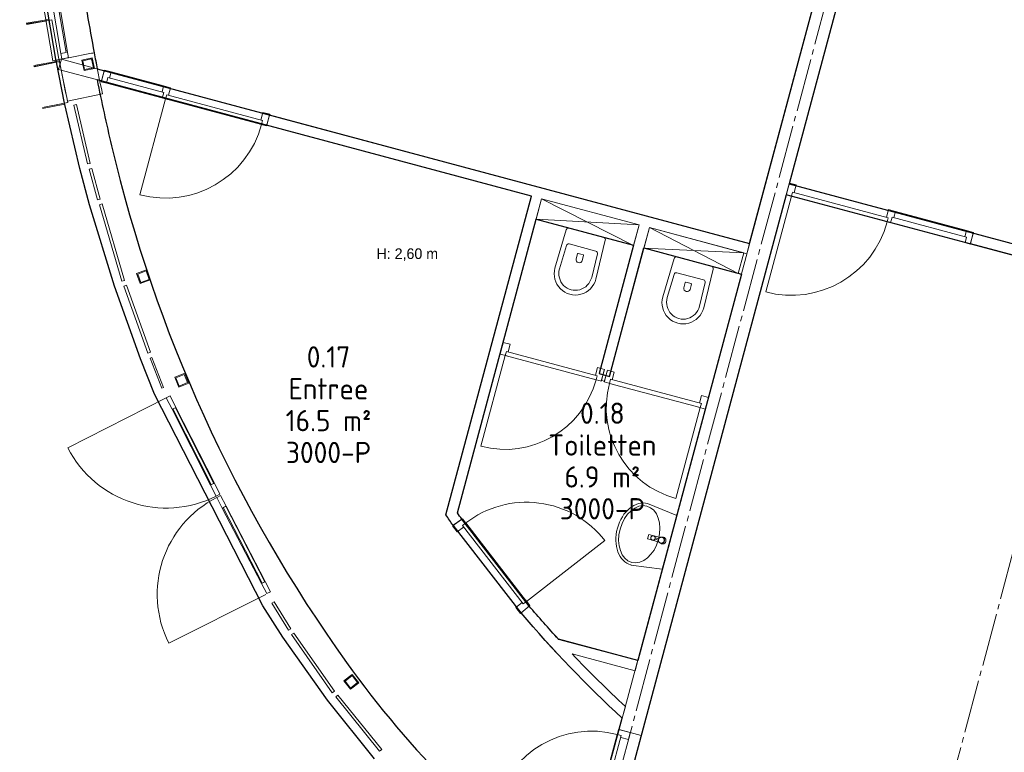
# Model space of a CAD drawing. Header units: millimetres. Extents: x -20518 to 270852, y -121463 to 37725.
# Tile 3 of 33: x 3483 to 12751, y 22 to 6924. Entities that reach past the tile are written whole.
import ezdxf
from ezdxf.enums import TextEntityAlignment as Align

# ---------------------------------------------------------------- set-up
doc = ezdxf.new("R2010")
doc.units = ezdxf.units.MM
doc.linetypes.add('B0204', pattern=[650, 500, -50, 50, -50])
for name, color, linetype in [('21 Buitenwanden', 3, 'Continuous'), ('21 Buitenwanden Ramen', 7, 'Continuous'), ('22 C Binnenwanden', 2, 'Continuous'), ('22 C Binnenwanden Deuren', 7, 'Continuous'), ('28 Draagconstructies', 5, 'Continuous'), ('74 Sanitair', 8, 'Continuous'), ('A Stramien', 8, 'Continuous'), ('Info Algemeen', 7, 'Continuous'), ('Tekst_dim Algemeen', 7, 'Continuous'), ('X-BT$1----_Ruimtegegevens', 7, 'Continuous')]:
    doc.layers.add(name, color=color, linetype=linetype)
doc.layers.add('BL$8-BVO-polylijn', color=160, linetype='Continuous', plot=False)
doc.layers.add('BL$8-GO--polylijnen', color=10, linetype='Continuous', plot=False)
for name, color, linetype, lineweight in [('X-BT$23A__RuimteElement', 7, 'Continuous', 0), ('X-BT$23F__RuimteElement', 7, 'Continuous', 0), ('X-BT$23m2_RuimteElement', 7, 'Continuous', 0), ('X-BT$23NR__Ruimtenummer', 1, 'Continuous', 0), ('X-BT$23P__Algemeen', 1, 'Continuous', 0)]:
    doc.layers.add(name, color=color, linetype=linetype, lineweight=lineweight)
doc.styles.add('GENERATED_STYLE_1', font='univcl.shx')
doc.styles.add('GENERATED_STYLE_2', font='arial.ttf')
doc.styles.add('Isocpeur', font='isocpeur.ttf')

# ---------------------------------------------------------------- blocks, each defined once
blk = doc.blocks.new('Wall_23_1', base_point=(51996.9, 7903.4))
at = {"layer": '21 Buitenwanden', "linetype": 'Continuous', "lineweight": 0, "flags": 128}
for points in [[(51927.6, 8288.1), (51957.1, 8293.4)], [(51927.6, 8288.1), (51996.9, 7903.4)], [(52026.4, 7908.7), (51957.1, 8293.4)], [(51996.9, 7903.4), (52026.4, 7908.7)]]:
    blk.add_lwpolyline(points, dxfattribs=at)
blk = doc.blocks.new('Wasbak 04 16')
at = {"layer": '74 Sanitair', "linetype": 'Continuous', "lineweight": 0}
for p, q in [((-262.2, 0), (-300.7, -294)), ((262.2, 0), (-262.2, 0)), ((300, -294), (262.2, 0)), ((-262, -0.4), (-262.2, -0.4)), ((-29.9, -78.3), (-25.7, -89.3)), ((25.7, -89.3), (29.9, -78.3)), ((262.2, -0.4), (262, -0.4)), ((-22.7, -95.1), (-22, -159.6)), ((-22, -159.6), (-22, -207.1)), ((-6, -142.1), (-6, -106.4)), ((-6, -142.1), (6, -142.1)), ((6, -142.1), (6, -106.4)), ((22, -159.6), (22.7, -95.1)), ((22, -207.1), (22, -159.6)), ((-22, -207.1), (22, -207.1))]:
    blk.add_line(p, q, dxfattribs=at)
for centre, radius in [((0, -79.5), 27.5), ((0, -160.6), 21)]:
    blk.add_circle(centre, radius, dxfattribs=at)
for centre, radius, start, end in [((0, -66.9), 32, 339.16747, 200.83253), ((0, -76.2), 27.5, 356.3287, 183.6713), ((0, -79.5), 27.5, 200.83253, 214.37486), ((0, -79.5), 27.5, 325.62514, 339.16747)]:
    blk.add_arc(centre, radius, start, end, dxfattribs=at)
blk.add_ellipse((0, -294), major_axis=(275, 0), ratio=0.680917, dxfattribs=at)
blk.add_ellipse((-0.7, -294), major_axis=(300, 0), ratio=0.713345, start_param=3.141593, end_param=6.283185, dxfattribs=at)
for p in [(-29.9, -78.3), (25.7, -89.3), (-22.7, -95.1)]:
    blk.add_point(p, dxfattribs=at)
blk = doc.blocks.new('D1c 1 zij bi h 16_3')
at = {"layer": '22 C Binnenwanden Deuren', "linetype": 'Continuous', "lineweight": 0}
for p, q in [((-846.6, 0), (-846.6, 934)), ((-896.6, 0), (-829.6, 0)), ((-896.6, 0), (-896.6, -114)), ((-846.6, 0), (87.4, 0)), ((-846.6, -40), (-846.6, 0)), ((137.4, 0), (70.4, 0)), ((87.4, 0), (87.4, -40)), ((120.4, 0), (120.4, -54)), ((829.6, 0), (137.4, 0)), ((829.6, 0), (896.6, 0)), ((846.6, 0), (846.6, -54)), ((896.6, -114), (896.6, 0)), ((-896.6, -7), (-896.6, -107)), ((87.4, -40), (-846.6, -40)), ((-829.6, -40), (-829.6, -114)), ((70.4, -40), (70.4, -114)), ((120.4, -54), (846.6, -54)), ((137.4, -54), (137.4, -114)), ((829.6, -54), (829.6, -114)), ((896.6, -7), (896.6, -107)), ((896.6, -7), (896.6, -107)), ((-896.6, -114), (-829.6, -114)), ((137.4, -114), (70.4, -114)), ((829.6, -114), (137.4, -114)), ((829.6, -114), (896.6, -114))]:
    blk.add_line(p, q, dxfattribs=at)
blk.add_arc((-846.6, 0), 934, 0, 90, dxfattribs=at)
blk = doc.blocks.new('Wall_147_1', base_point=(58884.1, 6700.6))
at = {"layer": '22 C Binnenwanden', "linetype": 'Continuous', "lineweight": 0}
for p, q in [((58871.1, 6652.3), (58897, 6748.9)), ((60603.3, 6188.2), (60629.1, 6284.8)), ((60603.3, 6188.2), (60629.1, 6284.8))]:
    blk.add_line(p, q, dxfattribs=at)
at = {"layer": '22 C Binnenwanden', "linetype": 'Continuous', "lineweight": 0, "flags": 128}
for points in [[(66612, 4681.6), (60629.1, 6284.8)], [(60603.3, 6188.2), (66586.1, 4585)], [(66586.1, 4585), (66612, 4681.6)]]:
    blk.add_lwpolyline(points, dxfattribs=at)
at = {"layer": '22 C Binnenwanden', "linetype": 'Continuous', "lineweight": 0}
blk.add_point((60603.3, 6188.2), dxfattribs=at)
at = {"layer": '22 C Binnenwanden Deuren', "linetype": 'Continuous', "lineweight": 0, "xscale": -1, "zscale": 1000, "rotation": 165.0000003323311}
blk.add_blockref('D1c 1 zij bi h 16_3', (59735.4, 6413.5), dxfattribs=at)
blk = doc.blocks.new('Wall_192_1', base_point=(58718.5, 6083))
at = {"layer": '22 C Binnenwanden', "linetype": 'Continuous', "lineweight": 0, "flags": 128}
for points in [[(58524.8, 6186.7), (55000.7, 7131)], [(54974.8, 7034.4), (56470.5, 6633.6)], [(56567.1, 6607.7), (57484.7, 6361.9)], [(57581.3, 6336), (58498.9, 6090.1)], [(58498.9, 6090.1), (58524.8, 6186.7)]]:
    blk.add_lwpolyline(points, dxfattribs=at)
blk = doc.blocks.new('D1a bi h 16_16')
at = {"layer": '22 C Binnenwanden Deuren', "linetype": 'Continuous', "lineweight": 0}
for p, q in [((-467, 0), (-467, 934)), ((-517, 0), (-522.3, -114)), ((-517, 0), (-450, 0)), ((-467, 0), (467, 0)), ((-467, -40), (-467, 0)), ((450, 0), (517, 0)), ((467, 0), (467, -40)), ((522.3, -114), (517, 0)), ((-517.3, -7), (-521.9, -106.9)), ((467, -40), (-467, -40)), ((-450, -40), (-450, -114)), ((450, -40), (450, -114)), ((517.3, -7), (521.9, -106.9)), ((-521.9, -106.9), (-522.3, -114)), ((-522.3, -114), (-450, -114)), ((450, -114), (522.3, -114)), ((521.9, -106.9), (522.3, -114))]:
    blk.add_line(p, q, dxfattribs=at)
blk.add_arc((-467, 0), 934, 0, 90, dxfattribs=at)
blk = doc.blocks.new('Wall_193_1', base_point=(55682.7, 3693.6))
at = {"layer": '22 C Binnenwanden', "linetype": 'Continuous', "lineweight": 0}
for p, q in [((55728.2, 3527.6), (55734, 3531.7)), ((55734, 3531.7), (55728.2, 3527.6)), ((55815.8, 3589.2), (55734, 3531.7)), ((56367.9, 2701.8), (56373.3, 2706.5)), ((56373.3, 2706.5), (56367.9, 2701.8)), ((56449.5, 2771.3), (56373.3, 2706.5))]:
    blk.add_line(p, q, dxfattribs=at)
at = {"layer": '22 C Binnenwanden', "linetype": 'Continuous', "lineweight": 0, "flags": 128}
blk.add_lwpolyline([(57355.7, 1824.4), (57326.5, 1715.2)], dxfattribs=at)
at = {"layer": '22 C Binnenwanden', "linetype": 'Continuous', "lineweight": 0}
for radius, start, end in [(11343.2, 214.52229, 215.12731), (11243.2, 214.75693, 215.12731), (11343.2, 220.40177, 227.35227), (11243.2, 220.40177, 222.53527), (11243.2, 223.49593, 227.08501)]:
    blk.add_arc((65011.3, 10058.5), radius, start, end, dxfattribs=at)
at = {"layer": '22 C Binnenwanden Deuren', "linetype": 'Continuous', "lineweight": 0, "xscale": -1, "zscale": 1000, "rotation": 307.7645419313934}
blk.add_blockref('D1a bi h 16_16', (56138.2, 3184.5), dxfattribs=at)
blk = doc.blocks.new('D1d blicht 1 zij bi h 16')
at = {"layer": '22 C Binnenwanden Deuren', "linetype": 'Continuous', "lineweight": 0}
for p, q in [((178.3, 0), (178.3, 934)), ((-805.7, 0), (-738.7, 0)), ((-805.7, 0), (-805.7, -114)), ((178.3, 0), (-755.7, 0)), ((-755.7, 0), (-755.7, -40)), ((228.3, 0), (161.3, 0)), ((178.3, -40), (178.3, 0)), ((211.3, 0), (211.3, -54)), ((738.7, 0), (228.3, 0)), ((738.7, 0), (805.7, 0)), ((755.7, 0), (755.7, -54)), ((805.7, -114), (805.7, 0)), ((-805.7, -7), (-805.7, -107)), ((-755.7, -40), (178.3, -40)), ((-738.7, -40), (-738.7, -114)), ((161.3, -40), (161.3, -114)), ((211.3, -54), (755.7, -54)), ((228.3, -54), (228.3, -114)), ((738.7, -54), (738.7, -114)), ((805.7, -7), (805.7, -107)), ((805.7, -7), (805.7, -107)), ((-805.7, -114), (-738.7, -114)), ((228.3, -114), (161.3, -114)), ((738.7, -114), (228.3, -114)), ((738.7, -114), (805.7, -114))]:
    blk.add_line(p, q, dxfattribs=at)
blk.add_arc((178.3, 0), 934, 90, 180, dxfattribs=at)
blk = doc.blocks.new('Wall_194_1', base_point=(54987.7, 7082.7))
at = {"layer": '22 C Binnenwanden', "linetype": 'Continuous', "lineweight": 0}
for p, q in [((52423.5, 7717.5), (52449.4, 7814.1)), ((52423.5, 7717.5), (52449.4, 7814.1)), ((53980.1, 7300.7), (54006, 7397.3))]:
    blk.add_line(p, q, dxfattribs=at)
at = {"layer": '22 C Binnenwanden', "linetype": 'Continuous', "lineweight": 0, "flags": 128}
for points in [[(52020.4, 7825.4), (52046.2, 7922)], [(52449.4, 7814.1), (52046.2, 7922)], [(52020.4, 7825.4), (52423.5, 7717.5)], [(55000.7, 7131), (54006, 7397.3)], [(53980.1, 7300.7), (54974.8, 7034.4)]]:
    blk.add_lwpolyline(points, dxfattribs=at)
at = {"layer": '22 C Binnenwanden', "linetype": 'Continuous', "lineweight": 0}
blk.add_point((52423.5, 7717.5), dxfattribs=at)
at = {"layer": '22 C Binnenwanden Deuren', "linetype": 'Continuous', "lineweight": 0, "zscale": 1000, "rotation": 165.0108440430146}
blk.add_blockref('D1d blicht 1 zij bi h 16', (53200, 7502.3), dxfattribs=at)
blk = doc.blocks.new('D1d blicht 1 zij bi h 16_3')
at = {"layer": '22 C Binnenwanden Deuren', "linetype": 'Continuous', "lineweight": 0}
for p, q in [((178.3, 0), (178.3, 934)), ((-805.7, 0), (-738.7, 0)), ((-805.7, 0), (-805.7, -114)), ((178.3, 0), (-755.7, 0)), ((-755.7, 0), (-755.7, -40)), ((228.3, 0), (161.3, 0)), ((178.3, -40), (178.3, 0)), ((211.3, 0), (211.3, -54)), ((738.7, 0), (228.3, 0)), ((738.7, 0), (805.7, 0)), ((755.7, 0), (755.7, -54)), ((805.7, -114), (805.7, 0)), ((-805.7, -7), (-805.7, -114)), ((-755.7, -40), (178.3, -40)), ((-738.7, -40), (-738.7, -114)), ((161.3, -40), (161.3, -114)), ((211.3, -54), (755.7, -54)), ((228.3, -54), (228.3, -114)), ((738.7, -54), (738.7, -114)), ((805.7, -7), (805.7, -114)), ((-805.7, -114), (-738.7, -114)), ((228.3, -114), (161.3, -114)), ((738.7, -114), (228.3, -114)), ((738.7, -114), (805.7, -114))]:
    blk.add_line(p, q, dxfattribs=at)
blk.add_arc((178.3, 0), 934, 90, 180, dxfattribs=at)
blk = doc.blocks.new('Wall_216_1', base_point=(61614.4, 16889))
at = {"layer": '22 C Binnenwanden', "linetype": 'Continuous', "lineweight": 0}
for p, q in [((57297.7, 1607.7), (57401, 1580)), ((57401, 1580), (57504.4, 1552.3))]:
    blk.add_line(p, q, dxfattribs=at)
at = {"layer": '22 C Binnenwanden', "linetype": 'Continuous', "lineweight": 0, "flags": 128}
for points in [[(60119.1, 12136), (57297.7, 1607.7)], [(57504.4, 1552.3), (60325.8, 12080.6)]]:
    blk.add_lwpolyline(points, dxfattribs=at)
at = {"layer": '22 C Binnenwanden Deuren', "linetype": 'Continuous', "lineweight": 0, "xscale": -1, "zscale": 1000, "rotation": 74.99785788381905}
blk.add_blockref('D1d blicht 1 zij bi h 16_3', (57082.3, 831.3), dxfattribs=at)
blk = doc.blocks.new('R1b boven metaal 16_18')
at = {"layer": '21 Buitenwanden Ramen', "linetype": 'Continuous', "lineweight": 0}
for p, q in [((-382.8, 25), (-384.1, 85)), ((-384.1, 85), (384.1, 85)), ((-313, 0), (-382.3, 0)), ((-382.3, 0), (-381, -65)), ((-382.3, 0), (-382.1, -13)), ((-313, -15), (-313, 0)), ((313, 0), (-313, 0)), ((382.3, 0), (313, 0)), ((313, 0), (313, -15)), ((381, -65), (382.3, 0)), ((382.3, 0), (382.1, -13)), ((384.1, 85), (382.8, 25)), ((-382.1, -13), (-381.5, -41)), ((-381.5, -41), (-381.3, -51)), ((-381.3, -51), (-381, -65)), ((-381, -65), (-330, -65)), ((-330, -65), (-330, -15)), ((-330, -15), (-313, -15)), ((-275, -15), (-330, -15)), ((-330, -15), (-330, -65)), ((-330, -65), (-275, -65)), ((-275, -15), (275, -15)), ((-275, -65), (-275, -15)), ((-275, -40), (275, -40)), ((-275, -65), (275, -65)), ((-275, -65), (275, -65)), ((330, -15), (275, -15)), ((275, -15), (275, -65)), ((275, -65), (330, -65)), ((313, -15), (330, -15)), ((330, -15), (330, -65)), ((330, -65), (330, -15)), ((330, -65), (381, -65)), ((381.3, -51), (381, -65)), ((381.5, -41), (381.3, -51)), ((382.1, -13), (381.5, -41))]:
    blk.add_line(p, q, dxfattribs=at)
blk.add_arc((0, -18702.6), 18395.5, 88.82889, 91.17111, dxfattribs=at)
blk.add_arc((0, -18702.6), 18395.5, 88.82889, 91.17111, dxfattribs=at)
blk = doc.blocks.new('R1b boven metaal 16_19')
at = {"layer": '21 Buitenwanden Ramen', "linetype": 'Continuous', "lineweight": 0}
for p, q in [((-382.8, 25), (-384.1, 85)), ((-384.1, 85), (384.1, 85)), ((-382.3, 0), (-330, 0)), ((-381, -65), (-382.3, 0)), ((-382.3, 0), (-382.1, -13)), ((-330, 0), (-330, -50)), ((-330, 0), (330, 0)), ((330, -50), (330, 0)), ((330, 0), (382.3, 0)), ((382.3, 0), (381, -65)), ((382.3, 0), (382.1, -13)), ((384.1, 85), (382.8, 25)), ((-382.1, -13), (-381.5, -41)), ((-381.5, -41), (-381.3, -51)), ((-381.3, -51), (-381, -65)), ((-313, -65), (-381, -65)), ((-330, -50), (-313, -50)), ((-330, -50), (330, -50)), ((-330, -50), (330, -50)), ((-313, -50), (-313, -65)), ((313, -65), (-313, -65)), ((313, -65), (313, -50)), ((313, -50), (330, -50)), ((381, -65), (313, -65)), ((381.3, -51), (381, -65)), ((381.5, -41), (381.3, -51)), ((382.1, -13), (381.5, -41))]:
    blk.add_line(p, q, dxfattribs=at)
blk.add_arc((0, -18702.6), 18395.5, 88.82889, 91.17111, dxfattribs=at)
blk.add_arc((0, -18702.6), 18395.5, 88.82889, 91.17111, dxfattribs=at)
blk = doc.blocks.new('Wall_226_1', base_point=(51734.3, 10214.4))
at = {"layer": '21 Buitenwanden', "linetype": 'Continuous', "lineweight": 0}
for p, q in [((51760.2, 9863.2), (51785.1, 9865.3)), ((51785.1, 9865.3), (51798.1, 9866.3)), ((51798.1, 9866.3), (51826, 9868.7)), ((51826, 9868.7), (51835.9, 9869.5)), ((51835.9, 9869.5), (51849.9, 9870.7)), ((51849.9, 9870.7), (52070.1, 9889)), ((52070.1, 9889), (52082.6, 9890)), ((52082.6, 9890), (52095, 9891)), ((51839.3, 9101.6), (51864.1, 9104.7)), ((51864.1, 9104.7), (51877, 9106.3)), ((51877, 9106.3), (51904.8, 9109.8)), ((51904.8, 9109.8), (51914.7, 9111)), ((51914.7, 9111), (51928.6, 9112.7)), ((51928.6, 9112.7), (52147.9, 9140)), ((52147.9, 9140), (52160.3, 9141.6)), ((52160.3, 9141.6), (52172.7, 9143.1)), ((51986.4, 8688.3), (52205, 8720.6)), ((52205, 8720.6), (52217.4, 8722.5)), ((52217.4, 8722.5), (52229.7, 8724.3)), ((51897.4, 8675.1), (51922.1, 8678.8)), ((51922.1, 8678.8), (51935, 8680.7)), ((51935, 8680.7), (51962.7, 8684.8)), ((51962.7, 8684.8), (51972.5, 8686.2)), ((51972.5, 8686.2), (51986.4, 8688.3)), ((52113.3, 7936.9), (52330.4, 7978.2)), ((52330.4, 7978.2), (52342.7, 7980.5)), ((52342.7, 7980.5), (52355, 7982.8)), ((52024.9, 7920.1), (52049.4, 7924.8)), ((52049.4, 7924.8), (52062.2, 7927.2)), ((52062.2, 7927.2), (52089.7, 7932.4)), ((52089.7, 7932.4), (52099.5, 7934.3)), ((52099.5, 7934.3), (52113.3, 7936.9))]:
    blk.add_line(p, q, dxfattribs=at)
at = {"layer": '21 Buitenwanden', "linetype": 'Continuous', "lineweight": 0, "flags": 128}
blk.add_lwpolyline([(52103.7, 7528), (52432.4, 7597.8)], dxfattribs=at)
at = {"layer": '21 Buitenwanden', "linetype": 'Continuous', "lineweight": 0}
for radius, start, end in [(18731.5, 183.67918, 184.7563), (18395.5, 183.67866, 184.7563), (18731.5, 187.09852, 188.41516), (18395.5, 187.09852, 188.41516), (18395.5, 190.75738, 191.98073), (18731.5, 190.75738, 191.98073)]:
    blk.add_arc((70427.2, 11416.4), radius, start, end, dxfattribs=at)
at = {"layer": '21 Buitenwanden Ramen', "linetype": 'Continuous', "lineweight": 0, "zscale": 1000}
for name, p, rotation in [('R1b boven metaal 16_18', (51824.6, 9485), 95.927410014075), ('R1b boven metaal 16_19', (51985.7, 8301.8), 99.5862671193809)]:
    blk.add_blockref(name, p, dxfattribs=dict(at, rotation=rotation))
blk = doc.blocks.new('Wall_290_1', base_point=(57497.6, 6410.1))
at = {"layer": '22 C Binnenwanden', "linetype": 'Continuous', "lineweight": 0, "flags": 128}
for points in [[(57484.7, 6361.9), (57109.4, 4961.1)], [(57206, 4935.2), (57581.3, 6336)], [(57109.4, 4961.1), (57206, 4935.2)]]:
    blk.add_lwpolyline(points, dxfattribs=at)
blk = doc.blocks.new('D1a bi h 16_23')
at = {"layer": '22 C Binnenwanden Deuren', "linetype": 'Continuous', "lineweight": 0}
for p, q in [((-442.5, 0), (-442.5, 885)), ((-492.5, 0), (-425.5, 0)), ((-492.5, 0), (-492.5, -114)), ((-442.5, 0), (442.5, 0)), ((-442.5, -40), (-442.5, 0)), ((425.5, 0), (492.5, 0)), ((442.5, 0), (442.5, -40)), ((492.5, -114), (492.5, 0)), ((-492.5, -7), (-492.5, -107)), ((442.5, -40), (-442.5, -40)), ((-425.5, -40), (-425.5, -114)), ((425.5, -40), (425.5, -114)), ((492.5, -7), (492.5, -107)), ((492.5, -7), (492.5, -107)), ((-492.5, -114), (-425.5, -114)), ((425.5, -114), (492.5, -114))]:
    blk.add_line(p, q, dxfattribs=at)
blk.add_arc((-442.5, 0), 885, 0, 90, dxfattribs=at)
blk = doc.blocks.new('D1a bi h 16_24')
at = {"layer": '22 C Binnenwanden Deuren', "linetype": 'Continuous', "lineweight": 0}
for p, q in [((-442.5, 0), (-442.5, 885)), ((-492.5, 0), (-425.5, 0)), ((-492.5, 0), (-492.5, -114)), ((-442.5, 0), (442.5, 0)), ((-442.5, -40), (-442.5, 0)), ((425.5, 0), (492.5, 0)), ((442.5, 0), (442.5, -40)), ((492.5, -114), (492.5, 0)), ((-492.5, -7), (-492.5, -107)), ((442.5, -40), (-442.5, -40)), ((-425.5, -40), (-425.5, -114)), ((425.5, -40), (425.5, -114)), ((492.5, -7), (492.5, -107)), ((492.5, -7), (492.5, -107)), ((-492.5, -114), (-425.5, -114)), ((425.5, -114), (492.5, -114))]:
    blk.add_line(p, q, dxfattribs=at)
blk.add_arc((-442.5, 0), 885, 0, 90, dxfattribs=at)
blk = doc.blocks.new('Wall_291_1', base_point=(56231.8, 5240.7))
at = {"layer": '22 C Binnenwanden', "linetype": 'Continuous', "lineweight": 0}
for p, q in [((56178, 5151.6), (56203.9, 5248.2)), ((57129.5, 4896.7), (57155.4, 4993.3)), ((57129.5, 4896.7), (57155.4, 4993.3)), ((57158.5, 4888.9), (57184.3, 4985.5)), ((57158.5, 4888.9), (57184.3, 4985.5)), ((58109.9, 4634), (58135.8, 4730.6))]:
    blk.add_line(p, q, dxfattribs=at)
at = {"layer": '22 C Binnenwanden', "linetype": 'Continuous', "lineweight": 0, "flags": 128}
blk.add_lwpolyline([(57129.5, 4896.7), (57158.5, 4888.9)], dxfattribs=at)
at = {"layer": '22 C Binnenwanden', "linetype": 'Continuous', "lineweight": 0}
for p in [(57129.5, 4896.7), (57158.5, 4888.9)]:
    blk.add_point(p, dxfattribs=at)
at = {"layer": '22 C Binnenwanden Deuren', "linetype": 'Continuous', "lineweight": 0, "xscale": -1, "zscale": 1000, "rotation": 165.0008301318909}
blk.add_blockref('D1a bi h 16_23', (56651.9, 5017.4), dxfattribs=at)
at = {"layer": '22 C Binnenwanden Deuren', "linetype": 'Continuous', "lineweight": 0, "zscale": 1000, "rotation": 165.0008301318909}
blk.add_blockref('D1a bi h 16_24', (57632.4, 4754.7), dxfattribs=at)
blk = doc.blocks.new('Wall_292_1', base_point=(56483.4, 6681.9))
at = {"layer": '22 C Binnenwanden', "linetype": 'Continuous', "lineweight": 0, "flags": 128}
for points in [[(56470.5, 6633.6), (55665.6, 3630)], [(55774.2, 3648.8), (56567.1, 6607.7)]]:
    blk.add_lwpolyline(points, dxfattribs=at)
blk = doc.blocks.new('Wall_293_1', base_point=(56637.3, 2481.4))
at = {"layer": '22 C Binnenwanden', "linetype": 'Continuous', "lineweight": 0, "flags": 128}
for points in [[(57472.1, 2258.6), (56726.7, 2457.6)], [(56855.3, 2319.8), (57446.2, 2162)], [(57472.1, 2258.6), (57446.2, 2162)]]:
    blk.add_lwpolyline(points, dxfattribs=at)
blk = doc.blocks.new('Wall_373_1', base_point=(52076.9, 7509.5))
at = {"layer": '21 Buitenwanden', "linetype": 'Continuous', "lineweight": 0, "flags": 128}
for points in [[(52028.3, 7899.4), (51998.9, 7893.5)], [(51998.9, 7893.5), (52076.9, 7509.5)], [(52106.3, 7515.5), (52028.3, 7899.4)], [(52076.9, 7509.5), (52106.3, 7515.5)]]:
    blk.add_lwpolyline(points, dxfattribs=at)
blk = doc.blocks.new('Wall_537_1', base_point=(52164.5, 7488.7))
at = {"layer": '21 Buitenwanden', "linetype": 'Continuous', "lineweight": 0, "flags": 128}
for points in [[(52189.8, 7494.6), (52164.5, 7488.7)], [(52164.5, 7488.7), (52292, 6935.6)], [(52317.3, 6941.4), (52189.8, 7494.6)], [(52292, 6935.6), (52317.3, 6941.4)]]:
    blk.add_lwpolyline(points, dxfattribs=at)
blk = doc.blocks.new('Wall_538_1', base_point=(52307.6, 6887.9))
at = {"layer": '21 Buitenwanden', "linetype": 'Continuous', "lineweight": 0, "flags": 128}
for points in [[(52332.7, 6894.7), (52307.6, 6887.9)], [(52307.6, 6887.9), (52385.1, 6598.7)], [(52410.2, 6605.5), (52332.7, 6894.7)], [(52385.1, 6598.7), (52410.2, 6605.5)]]:
    blk.add_lwpolyline(points, dxfattribs=at)
blk = doc.blocks.new('Wall_539_1', base_point=(52403.9, 6552.1))
at = {"layer": '21 Buitenwanden', "linetype": 'Continuous', "lineweight": 0, "flags": 128}
for points in [[(52428.9, 6559.4), (52403.9, 6552.1)], [(52403.9, 6552.1), (52613.9, 5832)], [(52638.9, 5839.3), (52428.9, 6559.4)], [(52613.9, 5832), (52638.9, 5839.3)]]:
    blk.add_lwpolyline(points, dxfattribs=at)
blk = doc.blocks.new('Wall_540_1', base_point=(52633.9, 5786))
at = {"layer": '21 Buitenwanden', "linetype": 'Continuous', "lineweight": 0, "flags": 128}
for points in [[(52658.3, 5794.7), (52633.9, 5786)], [(52633.9, 5786), (52861.4, 5152.8)], [(52885.8, 5161.6), (52658.3, 5794.7)], [(52861.4, 5152.8), (52885.8, 5161.6)]]:
    blk.add_lwpolyline(points, dxfattribs=at)
blk = doc.blocks.new('Wall_541_1', base_point=(52880.7, 5106.7))
at = {"layer": '21 Buitenwanden', "linetype": 'Continuous', "lineweight": 0, "flags": 128}
for points in [[(52897.4, 5113.3), (52880.7, 5106.7)], [(52880.7, 5106.7), (52991.5, 4824.2)], [(53008.3, 4830.8), (52897.4, 5113.3)], [(52991.5, 4824.2), (53008.3, 4830.8)]]:
    blk.add_lwpolyline(points, dxfattribs=at)
blk = doc.blocks.new('Wall_542_1', base_point=(54026, 2797.4))
at = {"layer": '21 Buitenwanden', "linetype": 'Continuous', "lineweight": 0, "flags": 128}
for points in [[(54048.1, 2811.2), (54026, 2797.4)], [(54026, 2797.4), (54184.7, 2543.5)], [(54206.7, 2557.3), (54048.1, 2811.2)], [(54184.7, 2543.5), (54206.7, 2557.3)]]:
    blk.add_lwpolyline(points, dxfattribs=at)
blk = doc.blocks.new('Wall_543_1', base_point=(54212.2, 2501.8))
at = {"layer": '21 Buitenwanden', "linetype": 'Continuous', "lineweight": 0, "flags": 128}
for points in [[(54233.5, 2516.7), (54212.2, 2501.8)], [(54617, 1969.3), (54233.5, 2516.7)], [(54212.2, 2501.8), (54595.7, 1954.4)], [(54595.7, 1954.4), (54617, 1969.3)]]:
    blk.add_lwpolyline(points, dxfattribs=at)
blk = doc.blocks.new('Wall_544_1', base_point=(54628.1, 1916.2))
at = {"layer": '21 Buitenwanden', "linetype": 'Continuous', "lineweight": 0, "flags": 128}
for points in [[(54648.4, 1932.5), (54628.1, 1916.2)], [(54628.1, 1916.2), (55041.3, 1404.1)], [(55061.5, 1420.5), (54648.4, 1932.5)], [(55041.3, 1404.1), (55061.5, 1420.5)]]:
    blk.add_lwpolyline(points, dxfattribs=at)
blk = doc.blocks.new('Simple Window Opening_4')
at = {"layer": '21 Buitenwanden Ramen', "linetype": 'Continuous', "lineweight": 0}
for p, q in [((-400, 0), (-400, 25)), ((-400, 25), (400, 25)), ((-400, 0), (-400, -15)), ((400, 0), (400, 25)), ((400, 0), (400, -15)), ((-400, -15), (400, -15))]:
    blk.add_line(p, q, dxfattribs=at)
blk = doc.blocks.new('Wall_549_1', base_point=(53033.9, 4732.6))
at = {"layer": '21 Buitenwanden', "linetype": 'Continuous', "lineweight": 0, "flags": 128}
for points in [[(53069.5, 4750.7), (53033.9, 4732.6)], [(53033.9, 4732.6), (53088.6, 4624.7)], [(53124.3, 4642.8), (53069.5, 4750.7)], [(53450.4, 3911.2), (53503.4, 3806.7)], [(53539.1, 3824.8), (53486.1, 3929.3)], [(53503.4, 3806.7), (53539.1, 3824.8)]]:
    blk.add_lwpolyline(points, dxfattribs=at)
at = {"layer": '21 Buitenwanden Ramen', "linetype": 'Continuous', "lineweight": 0, "zscale": 1000, "rotation": 116.8880224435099}
blk.add_blockref('Simple Window Opening_4', (53291.8, 4279.3), dxfattribs=at)
blk = doc.blocks.new('Wall_550_1', base_point=(53509.8, 3793.8))
at = {"layer": '21 Buitenwanden', "linetype": 'Continuous', "lineweight": 0, "flags": 128}
for points in [[(53545.3, 3812.2), (53509.8, 3793.8)], [(53596.7, 3713.3), (53545.3, 3812.2)], [(53509.8, 3793.8), (53561.2, 3694.8)], [(53930.2, 2985), (53980.5, 2888.1)], [(54016, 2906.6), (53965.6, 3003.4)], [(53980.5, 2888.1), (54016, 2906.6)]]:
    blk.add_lwpolyline(points, dxfattribs=at)
at = {"layer": '21 Buitenwanden Ramen', "linetype": 'Continuous', "lineweight": 0, "zscale": 1000, "rotation": 117.4636872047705}
blk.add_blockref('Simple Window Opening_4', (53767.9, 3351.4), dxfattribs=at)
blk = doc.blocks.new('Wall_551_1', base_point=(53096.2, 4628))
at = {"layer": '21 Buitenwanden', "linetype": 'Continuous', "lineweight": 0, "flags": 128}
for points in [[(53119.4, 4639.8), (53096.2, 4628)], [(53480.5, 3926.9), (53119.4, 4639.8)], [(53096.2, 4628), (53457.3, 3915.1)], [(53457.3, 3915.1), (53480.5, 3926.9)]]:
    blk.add_lwpolyline(points, dxfattribs=at)
blk = doc.blocks.new('Wall_552_1', base_point=(53570, 3698.9))
at = {"layer": '21 Buitenwanden', "linetype": 'Continuous', "lineweight": 0, "flags": 128}
for points in [[(53593.2, 3710.8), (53570, 3698.9)], [(53959.9, 2999.5), (53593.2, 3710.8)], [(53570, 3698.9), (53936.8, 2987.6)], [(53936.8, 2987.6), (53959.9, 2999.5)]]:
    blk.add_lwpolyline(points, dxfattribs=at)
blk = doc.blocks.new('Standard grid marker')
at = {"layer": 'A Stramien', "linetype": 'B0204', "lineweight": 0}
blk.add_line((1000, 0), (35724.3, 0), dxfattribs=at)
at = {"layer": 'A Stramien', "lineweight": 0, "style": 'GENERATED_STYLE_2'}
blk.add_attdef('AC_MarkerText_1', text='', height=175, rotation=105, dxfattribs=at).set_placement((37119.8, -43.8), align=Align.BOTTOM_LEFT)
blk = doc.blocks.new('Standard grid marker_7')
at = {"layer": 'A Stramien', "linetype": 'B0204', "lineweight": 0}
blk.add_line((1000, 0), (35679.5, 0), dxfattribs=at)
at = {"layer": 'A Stramien', "lineweight": 0, "style": 'GENERATED_STYLE_2'}
blk.add_attdef('AC_MarkerText_1', text='', height=175, rotation=105, dxfattribs=at).set_placement((37075.1, -43.8), align=Align.BOTTOM_LEFT)
blk = doc.blocks.new('Toilet hangend 16+_5')
at = {"layer": '74 Sanitair', "linetype": 'Continuous', "lineweight": 0}
for p, q in [((168.6, 654.5), (-168.6, 654.5)), ((-200, 256.4), (-189.9, 633.1)), ((200, 256.4), (189.9, 633.1)), ((-151.1, 490), (-157.3, 261)), ((-129.8, 511.4), (129.8, 511.4)), ((151.1, 490), (157.3, 261)), ((-29.4, 442.3), (-30.5, 391.7)), ((0, 446.8), (-25.1, 446.8)), ((0, 446.8), (25.1, 446.8)), ((29.4, 442.3), (30.5, 391.7))]:
    blk.add_line(p, q, dxfattribs=at)
for centre, major_axis, ratio, start_param, end_param in [((-168.6, 632.5), (0, -22), 0.968889, 3.141593, 4.684424), ((168.6, 632.5), (0, -22), 0.968889, 1.598761, 3.141593), ((-129.8, 489.4), (0, -22), 0.968889, 3.141593, 4.68438), ((129.8, 489.4), (0, -22), 0.968889, 1.598805, 3.141593), ((0, 393.8), (0, -30.8), 0.990991, 4.781352, 7.785019), ((-25.1, 442.4), (0, -4.35), 0.990991, 3.138592, 4.734828), ((25.1, 442.4), (0, -4.35), 0.990991, 1.548357, 3.144593), ((0, 256.4), (0, -201.8), 0.990991, 4.712389, 7.853982), ((0, 261), (0, -162.4), 0.968889, 4.712389, 7.853982)]:
    blk.add_ellipse(centre, major_axis=major_axis, ratio=ratio, start_param=start_param, end_param=end_param, dxfattribs=at)
blk = doc.blocks.new('Buis vk koudgev kolom 16')
at = {"layer": 'Info Algemeen', "linetype": 'Continuous', "lineweight": 0}
for p, q in [((50, 50), (-50, 50)), ((-50, 50), (-50, -50)), ((-42, -42), (-42, 42)), ((-42, 42), (42, 42)), ((42, 42), (42, -42)), ((50, -50), (50, 50)), ((-50, -50), (50, -50)), ((42, -42), (-42, -42))]:
    blk.add_line(p, q, dxfattribs=at)
blk = doc.blocks.new('Inbouwreservoir 16+_2')
at = {"layer": '74 Sanitair', "linetype": 'Continuous', "lineweight": 0}
for p, q in [((920, 200), (0, 200)), ((0, 200), (0, 0)), ((0, 0), (920, 200)), ((0, 200), (920, 0)), ((920, 0), (920, 200)), ((0, 0), (920, 0))]:
    blk.add_line(p, q, dxfattribs=at)
blk = doc.blocks.new('Inbouwreservoir 16+_3')
at = {"layer": '74 Sanitair', "linetype": 'Continuous', "lineweight": 0}
for p, q in [((950, 199.3), (0, 199.3)), ((0, 199.3), (0, 0)), ((0, 0), (950, 199.3)), ((0, 199.3), (950, 0)), ((950, 0), (950, 199.3)), ((0, 0), (950, 0))]:
    blk.add_line(p, q, dxfattribs=at)
blk = doc.blocks.new('verdeling tegel')
at = {"layer": '28 Draagconstructies', "linetype": 'Continuous', "lineweight": 0}
for p, q in [((0, 0), (0, 213.9)), ((9, 0), (9, 213.9)), ((401, 0), (401, 213.9))]:
    blk.add_line(p, q, dxfattribs=at)
blk = doc.blocks.new('2D Draairichting 16+')
at = {"layer": 'Info Algemeen', "linetype": 'Continuous', "lineweight": 0}
blk.add_line((0, 0), (0, 1021.9), dxfattribs=at)
blk.add_arc((0, 0), 1021.9, 0, 90, dxfattribs=at)
blk = doc.blocks.new('2D Draairichting 16+_2')
at = {"layer": 'Info Algemeen', "linetype": 'Continuous', "lineweight": 0}
blk.add_line((0, 0), (0, 1038.2), dxfattribs=at)
blk.add_arc((0, 0), 1038.2, 0, 90, dxfattribs=at)
blk = doc.blocks.new('Ruimtefunctie')
at = {"layer": 'X-BT$23A__RuimteElement', "style": 'Isocpeur', "width": 0.94}
blk.add_attdef('RUIMTEFUNCTIE-A', text='', height=200, dxfattribs=at).set_placement((0, -600), align=Align.MIDDLE_CENTER)
at = {"layer": 'X-BT$23F__RuimteElement', "style": 'Isocpeur', "width": 0.94}
blk.add_attdef('RUIMTEFUNCTIE', text='', height=200, dxfattribs=at).set_placement((0, 300), align=Align.MIDDLE_CENTER)
at = {"layer": 'X-BT$23m2_RuimteElement', "style": 'Isocpeur', "width": 0.94}
blk.add_attdef('RUIMTEFUNCTIE-B', text='', height=200, dxfattribs=at).set_placement((0, 0), align=Align.MIDDLE_CENTER)
at = {"layer": 'X-BT$23NR__Ruimtenummer', "style": 'Isocpeur', "width": 0.94}
blk.add_attdef('RUIMTENUMMER', text='', height=200, dxfattribs=at).set_placement((0, 600), align=Align.MIDDLE_CENTER)
at = {"layer": 'X-BT$23P__Algemeen', "style": 'Isocpeur', "width": 0.94}
blk.add_attdef('PEILMAAT', text='', height=200, dxfattribs=at).set_placement((0, -300), align=Align.MIDDLE_CENTER)

msp = doc.modelspace()

# ---------------------------------------------------------------- linework, layer by layer
at = {"layer": 'BL$8-BVO-polylijn'}
msp.add_lwpolyline([(6824.4, -38.9), (6379.2, 514.8), (5959.9, 1106.3), (5771, 1402.7), (4753.3, 3396), (4621.1, 3728.5), (4375.8, 4412.1), (4140.9, 5180.7), (4050.3, 5520.7), (3908.9, 6124.6), (3906.1, 6138.3), (3828.1, 6522.3), (3826.1, 6532.2), (3694.3, 7313)], dxfattribs=at)
at = {"layer": 'BL$8-GO--polylijnen'}
msp.add_lwpolyline([(13414.9, 15410.4), (12707.2, 12769.7), (12635.8, 12788.9), (12402.8, 11919.6), (12474.3, 11900.4), (10726.3, 5377.7), (18441.3, 3310.4)], dxfattribs=at)
msp.add_lwpolyline([(4059, 7353.1, 0.01022), (4184.2, 6611.6, 0.002096), (4213.6, 6460.3), (10354, 4815.5), (11948.4, 10764.8)], format="xyb", dxfattribs=at)
for points in [[(7494.9, 2258.8), (8299.7, 5262.4), (4211.7, 6357.3, 0.008009), (4347.2, 5736.5, 0.097887), (6560.2, 868.2, 0.079451), (8707.9, -1300.2), (9155.7, 344, -0.030337), (8202.6, 1335.3), (7563.3, 2160.5, -0.00264)], [(18415.4, 3213.8), (10698.6, 5274.3), (8900, -1437.1, 0.038226), (10172.4, -2184, 0.133279), (14634.1, -2955.4, 0.063675), (16894.2, -2463.2)], [(9301.4, 887.4), (8555, 1087.4, -0.009278), (8278.7, 1400.1), (7645.1, 2218, -0.001616), (7603.5, 2277.6), (8344.7, 5044), (9262.4, 4798.2), (8938.6, 3589.9), (9035.2, 3564), (9359.3, 4773.5), (10276.9, 4527.6)]]:
    msp.add_lwpolyline(points, format="xyb", close=True, dxfattribs=at)

# ---------------------------------------------------------------- block references
at = {"layer": '21 Buitenwanden', "lineweight": 0}
for name, p in [('Wall_226_1', (3563.6, 8843.2)), ('Wall_23_1', (3826.1, 6532.2)), ('Wall_373_1', (3906.1, 6138.3)), ('Wall_537_1', (3993.8, 6117.5)), ('Wall_538_1', (4136.8, 5516.7)), ('Wall_539_1', (4233.2, 5180.9)), ('Wall_540_1', (4463.1, 4414.7)), ('Wall_541_1', (4709.9, 3735.5)), ('Wall_549_1', (4863.1, 3361.4)), ('Wall_551_1', (4925.5, 3256.8)), ('Wall_550_1', (5339, 2422.6)), ('Wall_552_1', (5399.3, 2327.7)), ('Wall_542_1', (5855.3, 1426.2)), ('Wall_543_1', (6041.5, 1130.6)), ('Wall_544_1', (6457.4, 545))]:
    msp.add_blockref(name, p, dxfattribs=at)
at = {"layer": '22 C Binnenwanden', "lineweight": 0}
for name, p in [('Wall_216_1', (13443.7, 15517.8)), ('Wall_194_1', (6817, 5711.5)), ('Wall_192_1', (10547.8, 4711.8)), ('Wall_147_1', (10713.3, 5329.4)), ('Wall_292_1', (8312.7, 5310.7)), ('Wall_290_1', (9326.9, 5038.9)), ('Wall_291_1', (8061.1, 3869.5)), ('Wall_193_1', (7511.9, 2322.4)), ('Wall_293_1', (8466.6, 1110.2))]:
    msp.add_blockref(name, p, dxfattribs=at)
at = {"layer": '28 Draagconstructies', "linetype": 'Continuous', "lineweight": 0, "zscale": 1000}
for p, rotation in [((3757, 6916.9), 98.98537735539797), ((3828.1, 6522.3), 100.222388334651), ((3908.1, 6129.3), 101.4948948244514)]:
    msp.add_blockref('verdeling tegel', p, dxfattribs=dict(at, rotation=rotation))
at = {"layer": '74 Sanitair', "linetype": 'Continuous', "lineweight": 0, "zscale": 1000}
for name, p, rotation in [('Inbouwreservoir 16+_3', (8344.7, 5044), 345.0000003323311), ('Toilet hangend 16+_5', (8648.1, 4284.3), 345.00000033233), ('Inbouwreservoir 16+_2', (9358.8, 4771.5), 345.0000003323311), ('Toilet hangend 16+_5', (9662.6, 4012.5), 345.0000003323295), ('Wasbak 04 16', (9599.4, 1999.6), 254.8819073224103)]:
    msp.add_blockref(name, p, dxfattribs=dict(at, rotation=rotation))
at = {"layer": 'A Stramien', "linetype": 'Continuous', "lineweight": 0, "zscale": 1000, "rotation": 255.0000003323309}
for name, p in [('Standard grid marker', (17581, 31371.9)), ('Standard grid marker_7', (20506.3, 30541.8))]:
    msp.add_blockref(name, p, dxfattribs=at)
at = {"layer": 'Info Algemeen', "linetype": 'Continuous', "lineweight": 0, "zscale": 1000}
for name, p, rotation in [('Buis vk koudgev kolom 16', (4127.1, 6503.9), 281.862371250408), ('Buis vk koudgev kolom 16', (4647.6, 4502.7), 289.7346025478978), ('Buis vk koudgev kolom 16', (5008.6, 3527.6), 292.1664444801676), ('2D Draairichting 16+', (5799.5, 1510.3), 116.7763764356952), ('Buis vk koudgev kolom 16', (6604.8, 686.3), 307.7320674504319)]:
    msp.add_blockref(name, p, dxfattribs=dict(at, rotation=rotation))
at = {"layer": 'Info Algemeen', "linetype": 'Continuous', "lineweight": 0, "xscale": -1, "zscale": 1000, "rotation": 116.8880224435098}
msp.add_blockref('2D Draairichting 16+_2', (4863.1, 3361.4), dxfattribs=at)
at = {"layer": 'X-BT$1----_Ruimtegegevens'}
ref = msp.add_blockref('Ruimtefunctie', (6390, 3146.9), dxfattribs=at)
ref.add_attrib('RUIMTENUMMER', '0.17', dxfattribs={"layer": 'X-BT$23NR__Ruimtenummer', "height": 200, "style": 'Isocpeur', "width": 0.94}).set_placement((6390, 3746.9), align=Align.MIDDLE_CENTER)
ref.add_attrib('RUIMTEFUNCTIE', 'Entree', dxfattribs={"layer": 'X-BT$23F__RuimteElement', "height": 200, "style": 'Isocpeur', "width": 0.94}).set_placement((6390, 3446.9), align=Align.MIDDLE_CENTER)
ref.add_attrib('RUIMTEFUNCTIE-B', '16.5 m²', dxfattribs={"layer": 'X-BT$23m2_RuimteElement', "height": 200, "style": 'Isocpeur', "width": 0.94}).set_placement((6390, 3146.9), align=Align.MIDDLE_CENTER)
ref.add_attrib('PEILMAAT', '3000-P', dxfattribs={"layer": 'X-BT$23P__Algemeen', "height": 200, "style": 'Isocpeur', "width": 0.94}).set_placement((6390, 2846.9), align=Align.MIDDLE_CENTER)
ref = msp.add_blockref('Ruimtefunctie', (8967.8, 2616.5), dxfattribs=at)
ref.add_attrib('RUIMTENUMMER', '0.18', dxfattribs={"layer": 'X-BT$23NR__Ruimtenummer', "height": 200, "style": 'Isocpeur', "width": 0.94}).set_placement((8967.8, 3216.5), align=Align.MIDDLE_CENTER)
ref.add_attrib('RUIMTEFUNCTIE', 'Toiletten', dxfattribs={"layer": 'X-BT$23F__RuimteElement', "height": 200, "style": 'Isocpeur', "width": 0.94}).set_placement((8967.8, 2916.5), align=Align.MIDDLE_CENTER)
ref.add_attrib('RUIMTEFUNCTIE-B', '6.9 m²', dxfattribs={"layer": 'X-BT$23m2_RuimteElement', "height": 200, "style": 'Isocpeur', "width": 0.94}).set_placement((8967.8, 2616.5), align=Align.MIDDLE_CENTER)
ref.add_attrib('PEILMAAT', '3000-P', dxfattribs={"layer": 'X-BT$23P__Algemeen', "height": 200, "style": 'Isocpeur', "width": 0.94}).set_placement((8967.8, 2316.5), align=Align.MIDDLE_CENTER)

# ---------------------------------------------------------------- texts
at = {"layer": 'Tekst_dim Algemeen', "linetype": 'Continuous', "lineweight": 0, "insert": (7421.5, 4650.9), "char_height": 100, "attachment_point": 9, "style": 'GENERATED_STYLE_1'}
msp.add_mtext('{H: 2,60 m}', dxfattribs=at)

doc.saveas('drawing.dxf')
